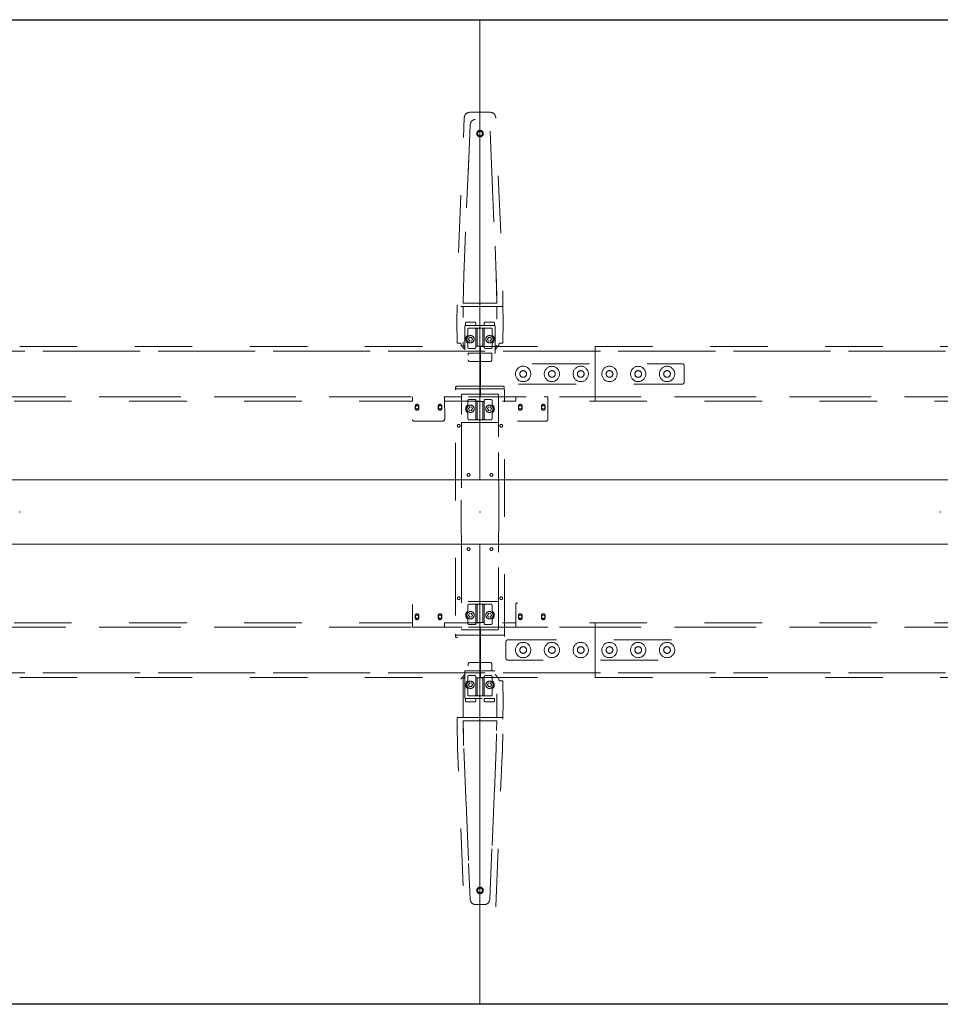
# Model space of a CAD drawing. Header units: metres. Extents: x -0.8 to 5.6, y -0.86 to 0.86.
# Tile 3 of 4: x 2.4 to 4, y -0.86 to 0.86. Entities that reach past the tile are written whole.
import ezdxf

# ---------------------------------------------------------------- set-up
doc = ezdxf.new("R2010")
doc.units = ezdxf.units.M
doc.header["$MEASUREMENT"] = 0
doc.linetypes.add('VW-01 Short Dashed', pattern=[0.166624, 0.083312, -0.083312])
for name, color, linetype in [('72_EGR_BASE_PRIMITIVE', 7, 'Continuous'), ('72_VITRA_INSERT', 7, 'Continuous'), ('72_VITRA_JOYN2_D2_OFML_DEFAULT', 7, 'Continuous')]:
    doc.layers.add(name, color=color, linetype=linetype)
doc.layers.add('72_VITRA_JOYN2_D2_VITRA', color=7, linetype='Continuous', lineweight=5)
doc.layers.add('72_VITRA_JOYN2_D2_VITRA_UNDER', color=252, linetype='VW-01 Short Dashed', lineweight=5)
doc.layers.add('D2SNAP', color=1, linetype='Continuous', lineweight=18, true_color=0xff0000)

# ---------------------------------------------------------------- blocks, each defined once
blk = doc.blocks.new('72vitra_joyn225DD3A1B2FB014F448426AF863CE26187')
at = {"layer": '72_VITRA_JOYN2_D2_OFML_DEFAULT'}
blk.add_lwpolyline([(-0.8, 0.856), (5.6, 0.856), (5.6, -0.856), (-0.8, -0.856), (-0.8, 0.856)], dxfattribs=at)
blk = doc.blocks.new('72_VITRA_JOYN2_D2_JOYN_2_PLATFORM_TABLEUNIT_160_BEAM')
at = {"layer": '72_VITRA_JOYN2_D2_VITRA_UNDER', "flags": 128}
for points in [[(-0.8, 0.2876), (0.8006, 0.2876), (0.8006, 0.2796), (-0.8, 0.2796)], [(0.8006, 0.2796), (0.8006, 0.2001), (-0.8, 0.2001), (-0.8, 0.2796)], [(-0.8, 0.1926), (-0.8, 0.2001), (-0.7379, 0.2001), (-0.7379, 0.1926)], [(0.6827, 0.2001), (0.6827, 0.1926), (0.3446, 0.1926), (0.062, 0.1926), (-0.6821, 0.1926), (-0.6822, 0.2001)], [(0.8006, 0.1926), (0.7385, 0.1926), (0.7385, 0.2001), (0.8006, 0.2001)], [(-0.8, -0.1926), (-0.8, -0.2001), (-0.7379, -0.2001), (-0.7379, -0.1926)], [(0.8006, -0.2796), (0.8006, -0.2001), (-0.8, -0.2001), (-0.8, -0.2796)], [(0.6827, -0.2001), (0.6827, -0.1926), (0.3446, -0.1926), (0.062, -0.1926), (-0.6821, -0.1926), (-0.6822, -0.2001)], [(0.8006, -0.1926), (0.7385, -0.1926), (0.7385, -0.2001), (0.8006, -0.2001)], [(-0.8, -0.2876), (0.8006, -0.2876), (0.8006, -0.2796), (-0.8, -0.2796)]]:
    blk.add_lwpolyline(points, close=True, dxfattribs=at)
for points in [[(-0.735, 0.1581), (-0.685, 0.1581, 0.414149), (-0.682, 0.1611), (-0.6822, 0.2001), (-0.7379, 0.2001), (-0.738, 0.1611, 0.414149)], [(0.6826, 0.1611, 0.414149), (0.6856, 0.1581), (0.7356, 0.1581, 0.414149), (0.7386, 0.1611), (0.7385, 0.2001), (0.6827, 0.2001), (0.6826, 0.1611)], [(-0.7268, 0.1841, 1), (-0.7333, 0.1841), (-0.7333, 0.1801, 1), (-0.7268, 0.1801), (-0.7268, 0.1841)], [(-0.7268, 0.1841, 1), (-0.7333, 0.1841), (-0.7333, 0.1801, 1), (-0.7268, 0.1801), (-0.7268, 0.1841)], [(-0.733, 0.1821, 1), (-0.7271, 0.1821, 1)], [(-0.6868, 0.1841, 1), (-0.6933, 0.1841), (-0.6933, 0.1801, 1), (-0.6868, 0.1801), (-0.6868, 0.1841)], [(-0.6933, 0.1801, 1), (-0.6868, 0.1801), (-0.6868, 0.1841, 1), (-0.6933, 0.1841), (-0.6933, 0.1801)], [(-0.693, 0.1821, 1), (-0.6871, 0.1821, 1)], [(0.6939, 0.1801), (0.6939, 0.1841, 1), (0.6874, 0.1841), (0.6874, 0.1801, 1)], [(0.6939, 0.1841, 1), (0.6874, 0.1841), (0.6874, 0.1801, 1), (0.6939, 0.1801), (0.6939, 0.1841)], [(0.6877, 0.1821, 1), (0.6935, 0.1821, 1)], [(0.7339, 0.1801), (0.7339, 0.1841, 1), (0.7274, 0.1841), (0.7274, 0.1801, 1)], [(0.7339, 0.1841, 1), (0.7274, 0.1841), (0.7274, 0.1801, 1), (0.7339, 0.1801), (0.7339, 0.1841)], [(0.7277, 0.1821, 1), (0.7335, 0.1821, 1)], [(-0.735, -0.1581, 0.414149), (-0.738, -0.1611), (-0.7379, -0.2001), (-0.6822, -0.2001), (-0.682, -0.1611, 0.414149), (-0.685, -0.1581), (-0.735, -0.1581)], [(0.6826, -0.1611), (0.6827, -0.2001), (0.7385, -0.2001), (0.7386, -0.1611, 0.414149), (0.7356, -0.1581), (0.6856, -0.1581, 0.414149)], [(-0.7268, -0.1841), (-0.7268, -0.1801, 1), (-0.7333, -0.1801), (-0.7333, -0.1841, 1)], [(-0.7268, -0.1841), (-0.7268, -0.1801, 1), (-0.7333, -0.1801), (-0.7333, -0.1841, 1)], [(-0.733, -0.1821, 1), (-0.7271, -0.1821, 1), (-0.733, -0.1821)], [(-0.6868, -0.1841), (-0.6868, -0.1801, 1), (-0.6933, -0.1801), (-0.6933, -0.1841, 1)], [(-0.6933, -0.1801), (-0.6933, -0.1841, 1), (-0.6868, -0.1841), (-0.6868, -0.1801, 1)], [(-0.693, -0.1821, 1), (-0.6871, -0.1821, 1), (-0.693, -0.1821)], [(0.6939, -0.1801, 1), (0.6874, -0.1801), (0.6874, -0.1841, 1), (0.6939, -0.1841), (0.6939, -0.1801)], [(0.6939, -0.1841), (0.6939, -0.1801, 1), (0.6874, -0.1801), (0.6874, -0.1841, 1)], [(0.6877, -0.1821, 1), (0.6935, -0.1821, 1), (0.6877, -0.1821)], [(0.7339, -0.1801, 1), (0.7274, -0.1801), (0.7274, -0.1841, 1), (0.7339, -0.1841), (0.7339, -0.1801)], [(0.7339, -0.1841), (0.7339, -0.1801, 1), (0.7274, -0.1801), (0.7274, -0.1841, 1)], [(0.7277, -0.1821, 1), (0.7335, -0.1821, 1), (0.7277, -0.1821)]]:
    blk.add_lwpolyline(points, format="xyb", close=True, dxfattribs=at)
at = {"layer": 'D2SNAP', "linetype": 'Continuous', "lineweight": 5}
blk.add_point((0, 0), dxfattribs=at)
blk = doc.blocks.new('72_VITRA_JOYN2_D2_JOYN_2_PLATFORM_TABLEUNIT_160_TABLETOP_COVER')
at = {"layer": '72_VITRA_JOYN2_D2_VITRA', "linetype": 'Continuous', "lineweight": 5, "transparency": 33554687, "flags": 128}
for points in [[(-0.8, 0.056), (0.8, 0.056), (0.8, 0.856), (-0.8, 0.856)], [(-0.8, -0.056), (0.8, -0.056), (0.8, -0.856), (-0.8, -0.856)]]:
    blk.add_lwpolyline(points, close=True, dxfattribs=at)
at = {"layer": 'D2SNAP', "linetype": 'Continuous', "lineweight": 5, "transparency": 33554687}
blk.add_point((0, 0), dxfattribs=at)
blk = doc.blocks.new('72vitra_joyn2223A0C2C5DBA94680A762DDD238D17AF2')
for name in ['72_VITRA_JOYN2_D2_JOYN_2_PLATFORM_TABLEUNIT_160_TABLETOP_COVER', '72_VITRA_JOYN2_D2_JOYN_2_PLATFORM_TABLEUNIT_160_BEAM']:
    blk.add_blockref(name, (0.8, 0))
blk = doc.blocks.new('EDWG01CE91D5232E4D27813D218F72062B0D')
at = {"color": 7}
blk.add_blockref('72vitra_joyn2223A0C2C5DBA94680A762DDD238D17AF2', (0, 0), dxfattribs=at)
blk = doc.blocks.new('72vitra_joyn226DF9EB7A056A4F1795BB6B5092EC0401')
for name in ['72_VITRA_JOYN2_D2_JOYN_2_PLATFORM_TABLEUNIT_160_TABLETOP_COVER', '72_VITRA_JOYN2_D2_JOYN_2_PLATFORM_TABLEUNIT_160_BEAM']:
    blk.add_blockref(name, (0.8, 0))
blk = doc.blocks.new('EDWG04D9EB4C52984D68AA787B6129131AEB')
at = {"color": 7}
blk.add_blockref('72vitra_joyn226DF9EB7A056A4F1795BB6B5092EC0401', (0, 0), dxfattribs=at)
blk = doc.blocks.new('72_VITRA_JOYN2_D2_JOYN_2_PLATFORM_BEAM_CONNECTOR')
at = {"layer": '72_EGR_BASE_PRIMITIVE', "color": 252, "lineweight": 5, "true_color": 0x848484}
for points in [[(0, 0.2875, 0), (0, 0.1925, 0)], [(0, -0.1925, 0), (0, -0.2875, 0)]]:
    blk.add_polyline3d(points, dxfattribs=at)
at = {"layer": '72_VITRA_JOYN2_D2_VITRA_UNDER', "flags": 128}
for points in [[(0.152, 0.2225, 0.414214), (0.155, 0.2255), (0.155, 0.2545, 0.414214), (0.152, 0.2575), (-0.152, 0.2575, 0.414214), (-0.155, 0.2545), (-0.155, 0.2255, 0.414214), (-0.152, 0.2225)], [(-0.1117, 0.24, 1), (-0.1384, 0.24, 1), (-0.1117, 0.24)], [(-0.1191, 0.24, 1), (-0.1308, 0.24, 1), (-0.1191, 0.24)], [(-0.0617, 0.24, 1), (-0.0883, 0.24, 1), (-0.0617, 0.24)], [(-0.0691, 0.24, 1), (-0.0808, 0.24, 1), (-0.0691, 0.24)], [(-0.0116, 0.24, 1), (-0.0383, 0.24, 1), (-0.0116, 0.24)], [(-0.0191, 0.24, 1), (-0.0308, 0.24, 1), (-0.0191, 0.24)], [(0.0383, 0.24, 1), (0.0116, 0.24, 1), (0.0383, 0.24)], [(0.0309, 0.24, 1), (0.0192, 0.24, 1), (0.0309, 0.24)], [(0.0883, 0.24, 1), (0.0617, 0.24, 1), (0.0883, 0.24)], [(0.0809, 0.24, 1), (0.0692, 0.24, 1), (0.0809, 0.24)], [(0.1384, 0.24, 1), (0.1117, 0.24, 1), (0.1384, 0.24)], [(0.1309, 0.24, 1), (0.1192, 0.24, 1), (0.1309, 0.24)], [(-0.152, -0.2225, 0.414214), (-0.155, -0.2255), (-0.155, -0.2545, 0.414214), (-0.152, -0.2575), (0.152, -0.2575, 0.414214), (0.155, -0.2545), (0.155, -0.2255, 0.414214), (0.152, -0.2225)], [(-0.1117, -0.24, 1), (-0.1384, -0.24, 1), (-0.1117, -0.24)], [(-0.1191, -0.24, 1), (-0.1308, -0.24, 1), (-0.1191, -0.24)], [(-0.0617, -0.24, 1), (-0.0883, -0.24, 1), (-0.0617, -0.24)], [(-0.0691, -0.24, 1), (-0.0808, -0.24, 1), (-0.0691, -0.24)], [(-0.0116, -0.24, 1), (-0.0383, -0.24, 1), (-0.0116, -0.24)], [(-0.0191, -0.24, 1), (-0.0308, -0.24, 1), (-0.0191, -0.24)], [(0.0383, -0.24, 1), (0.0116, -0.24, 1), (0.0383, -0.24)], [(0.0309, -0.24, 1), (0.0192, -0.24, 1), (0.0309, -0.24)], [(0.0883, -0.24, 1), (0.0617, -0.24, 1), (0.0883, -0.24)], [(0.0809, -0.24, 1), (0.0692, -0.24, 1), (0.0809, -0.24)], [(0.1384, -0.24, 1), (0.1117, -0.24, 1), (0.1384, -0.24)], [(0.1309, -0.24, 1), (0.1192, -0.24, 1), (0.1309, -0.24)]]:
    blk.add_lwpolyline(points, format="xyb", close=True, dxfattribs=at)
blk = doc.blocks.new('72vitra_joyn2253591E9B7871462FA73711B4B12CF148')
blk.add_blockref('72_VITRA_JOYN2_D2_JOYN_2_PLATFORM_BEAM_CONNECTOR', (0, 0))
blk = doc.blocks.new('EDWG64C7321FB8A14E71975BA0F5DD261A57')
at = {"color": 7}
blk.add_blockref('72vitra_joyn2253591E9B7871462FA73711B4B12CF148', (0, 0), dxfattribs=at)
blk = doc.blocks.new('72_VITRA_JOYN2_D2_JOYN_2_PLATFORM_STABILIZER')
at = {"layer": '72_VITRA_JOYN2_D2_VITRA_UNDER', "flags": 128}
for points in [[(0.0275, 0.6854, 0.402014), (0.0175, 0.695), (-0.0175, 0.695, 0.402014), (-0.0275, 0.6854), (-0.0389, 0.4118), (-0.0399, 0.3681), (-0.0399, 0.3585, 0.414214), (-0.0389, 0.3575), (0.0389, 0.3575, 0.414214), (0.0399, 0.3585), (0.0399, 0.3681), (0.039, 0.4118), (0.0275, 0.6854)], [(-0.0292, 0.3639, 0.419941), (-0.0282, 0.3629), (0.0282, 0.3629, 0.419941), (0.0292, 0.3639), (0.0283, 0.4115), (0.0171, 0.6732, 0.401764), (0.0071, 0.6827), (-0.0071, 0.6827, 0.401764), (-0.0171, 0.6732), (-0.0283, 0.4115)], [(0.0282, 0.3629, 0.419941), (0.0292, 0.3639), (0.0283, 0.4115), (0.0171, 0.6732, 0.401764), (0.0071, 0.6827), (-0.0071, 0.6827, 0.401764), (-0.0171, 0.6732), (-0.0283, 0.4115), (-0.0292, 0.3639, 0.419941), (-0.0282, 0.3629), (0.0282, 0.3629)], [(-0.0057, 0.658, 1), (0.0057, 0.658, 1)], [(-0.0057, 0.658, 1), (0.0057, 0.658, 1)], [(-0.0042, 0.658, 1), (0.0042, 0.658, 1)], [(-0.0399, 0.3604, 0.001503), (-0.04, 0.3276, 0.001389), (-0.0399, 0.2944, 0.413024), (-0.0389, 0.2934), (-0.0346, 0.2934, -0.414214), (-0.0326, 0.2914), (-0.0326, 0.2896), (-0.0263, 0.2827), (-0.0263, 0.2872), (-0.0271, 0.2873), (-0.0292, 0.2896), (-0.0292, 0.3575), (-0.0389, 0.3575, -0.414214), (-0.0399, 0.3585), (-0.0399, 0.3604)], [(0.0293, 0.2896), (0.0271, 0.2873), (0.0263, 0.2872), (0.0263, 0.2827), (0.0326, 0.2896), (0.0326, 0.2914, -0.414214), (0.0346, 0.2934), (0.0389, 0.2934, 0.413024), (0.0399, 0.2944, 0.001389), (0.04, 0.3276, 0.001503), (0.0399, 0.3604), (0.0399, 0.3585, -0.414214), (0.0389, 0.3575), (0.0293, 0.3575)], [(-0.0292, 0.2896), (-0.0271, 0.2873), (-0.0263, 0.2872), (-0.0263, 0.3233, -0.41029), (-0.0253, 0.3243), (-0.0253, 0.3283, -0.414214), (-0.0233, 0.3303), (-0.0094, 0.3303, -0.414214), (-0.0074, 0.3283), (-0.0074, 0.3243), (0.0075, 0.3243), (0.0075, 0.3283, -0.414214), (0.0095, 0.3303), (0.0233, 0.3303, -0.414214), (0.0253, 0.3283), (0.0253, 0.3243, -0.41029), (0.0263, 0.3233), (0.0263, 0.2872), (0.0271, 0.2873), (0.0293, 0.2896), (0.0293, 0.3575), (-0.0292, 0.3575)], [(-0.0074, 0.3283, 0.414214), (-0.0094, 0.3303), (-0.0233, 0.3303, 0.414214), (-0.0253, 0.3283), (-0.0253, 0.3243), (-0.0074, 0.3243), (-0.0074, 0.3283)], [(0.0253, 0.3283, 0.414214), (0.0233, 0.3303), (0.0095, 0.3303, 0.414214), (0.0075, 0.3283), (0.0075, 0.3243), (0.0253, 0.3243), (0.0253, 0.3283)], [(0.0253, 0.2759, 0.414214), (0.0263, 0.2769), (0.0263, 0.3233, 0.410226), (0.0253, 0.3243), (-0.0253, 0.3243), (-0.0253, 0.3243, 0.41029), (-0.0263, 0.3233), (-0.0263, 0.2769, 0.414214), (-0.0253, 0.2759), (0.0253, 0.2759)], [(-0.019, 0.3199, 0.41432), (-0.021, 0.3179), (-0.021, 0.3087, -0.227234), (-0.0218, 0.3071, 0.479212), (-0.0218, 0.2942, -0.227234), (-0.021, 0.2927), (-0.021, 0.2863, 0.414214), (-0.019, 0.2843), (-0.0092, 0.2843, 0.414214), (-0.0072, 0.2863), (-0.0072, 0.2881), (0.0072, 0.2881), (0.0072, 0.2863, 0.414214), (0.0092, 0.2843), (0.019, 0.2843, 0.414214), (0.021, 0.2863), (0.021, 0.2927, -0.227234), (0.0218, 0.2942, 0.479212), (0.0218, 0.3071, -0.227234), (0.021, 0.3087), (0.021, 0.3179, 0.41432), (0.019, 0.3199), (0, 0.3199)], [(-0.019, 0.3199, 0.41432), (-0.021, 0.3179), (-0.021, 0.3087, -0.227234), (-0.0218, 0.3071, 0.479212), (-0.0218, 0.2942, -0.227234), (-0.021, 0.2927), (-0.021, 0.2863, 0.414214), (-0.019, 0.2843), (-0.0092, 0.2843, 0.414214), (-0.0072, 0.2863), (-0.0072, 0.3179, 0.414107), (-0.0092, 0.3199), (-0.019, 0.3199)], [(-0.0072, 0.2881), (-0.0048, 0.2881), (-0.0048, 0.3179, -0.41432), (-0.0028, 0.3199), (-0.0092, 0.3199, -0.414107), (-0.0072, 0.3179)], [(-0.0048, 0.2881), (0.0048, 0.2881), (0.0048, 0.3179, 0.41432), (0.0028, 0.3199), (0, 0.3199), (-0.0028, 0.3199, 0.41432), (-0.0048, 0.3179)], [(0.0072, 0.3179, -0.414107), (0.0092, 0.3199), (0.0028, 0.3199, -0.41432), (0.0048, 0.3179), (0.0048, 0.2881), (0.0072, 0.2881)], [(0.019, 0.3199), (0.0092, 0.3199, 0.414107), (0.0072, 0.3179), (0.0072, 0.2863, 0.414214), (0.0092, 0.2843), (0.019, 0.2843, 0.414214), (0.021, 0.2863), (0.021, 0.2927, -0.227234), (0.0218, 0.2942, 0.479212), (0.0218, 0.3071, -0.227234), (0.021, 0.3087), (0.021, 0.3179, 0.41432)], [(-0.0101, 0.3005, 1), (-0.0228, 0.3005, 1)], [(-0.0101, 0.3005, 1), (-0.0228, 0.3005, 1)], [(0.0101, 0.3005, 1), (0.0228, 0.3005, 1), (0.0101, 0.3005)], [(0.0101, 0.3005, 1), (0.0228, 0.3005, 1), (0.0101, 0.3005)], [(-0.0204, 0.2644, 0.414214), (-0.0174, 0.2614), (0.0175, 0.2614, 0.414214), (0.0205, 0.2644), (0.0205, 0.2759), (-0.0204, 0.2759)], [(-0.0204, -0.2759), (0.0205, -0.2759), (0.0205, -0.2644, 0.414214), (0.0175, -0.2614), (-0.0174, -0.2614, 0.414214), (-0.0204, -0.2644)], [(-0.0399, -0.3604), (-0.0399, -0.3585, -0.414214), (-0.0389, -0.3575), (-0.0292, -0.3575), (-0.0292, -0.2896), (-0.0271, -0.2873), (-0.0263, -0.2872), (-0.0263, -0.2827), (-0.0326, -0.2896), (-0.0326, -0.2914, -0.414214), (-0.0346, -0.2934), (-0.0389, -0.2934, 0.413024), (-0.0399, -0.2944, 0.001389), (-0.04, -0.3276, 0.001503)], [(-0.0292, -0.3575), (0.0293, -0.3575), (0.0293, -0.2896), (0.0271, -0.2873), (0.0263, -0.2872), (0.0263, -0.3233, -0.41029), (0.0253, -0.3243), (0.0253, -0.3283, -0.414214), (0.0233, -0.3303), (0.0095, -0.3303, -0.414214), (0.0075, -0.3283), (0.0075, -0.3243), (-0.0074, -0.3243), (-0.0074, -0.3283, -0.414214), (-0.0094, -0.3303), (-0.0233, -0.3303, -0.414214), (-0.0253, -0.3283), (-0.0253, -0.3243, -0.41029), (-0.0263, -0.3233), (-0.0263, -0.2872), (-0.0271, -0.2873), (-0.0292, -0.2896)], [(0.0253, -0.2759), (-0.0253, -0.2759, 0.414214), (-0.0263, -0.2769), (-0.0263, -0.3233, 0.41029), (-0.0253, -0.3243), (-0.0253, -0.3243), (0.0253, -0.3243, 0.410226), (0.0263, -0.3233), (0.0263, -0.2769, 0.414214)], [(0, -0.3199), (0.019, -0.3199, 0.41432), (0.021, -0.3179), (0.021, -0.3087, -0.227234), (0.0218, -0.3071, 0.479212), (0.0218, -0.2942, -0.227234), (0.021, -0.2927), (0.021, -0.2863, 0.414214), (0.019, -0.2843), (0.0092, -0.2843, 0.414214), (0.0072, -0.2863), (0.0072, -0.2881), (-0.0072, -0.2881), (-0.0072, -0.2863, 0.414214), (-0.0092, -0.2843), (-0.019, -0.2843, 0.414214), (-0.021, -0.2863), (-0.021, -0.2927, -0.227234), (-0.0218, -0.2942, 0.479212), (-0.0218, -0.3071, -0.227234), (-0.021, -0.3087), (-0.021, -0.3179, 0.41432), (-0.019, -0.3199)], [(-0.019, -0.3199), (-0.0092, -0.3199, 0.414107), (-0.0072, -0.3179), (-0.0072, -0.2863, 0.414214), (-0.0092, -0.2843), (-0.019, -0.2843, 0.414214), (-0.021, -0.2863), (-0.021, -0.2927, -0.227234), (-0.0218, -0.2942, 0.479212), (-0.0218, -0.3071, -0.227234), (-0.021, -0.3087), (-0.021, -0.3179, 0.41432)], [(-0.0072, -0.3179, -0.414107), (-0.0092, -0.3199), (-0.0028, -0.3199, -0.41432), (-0.0048, -0.3179), (-0.0048, -0.2881), (-0.0072, -0.2881)], [(-0.0048, -0.3179, 0.41432), (-0.0028, -0.3199), (0, -0.3199), (0.0028, -0.3199, 0.41432), (0.0048, -0.3179), (0.0048, -0.2881), (-0.0048, -0.2881)], [(0.0072, -0.2881), (0.0048, -0.2881), (0.0048, -0.3179, -0.41432), (0.0028, -0.3199), (0.0092, -0.3199, -0.414107), (0.0072, -0.3179)], [(0.019, -0.3199, 0.41432), (0.021, -0.3179), (0.021, -0.3087, -0.227234), (0.0218, -0.3071, 0.479212), (0.0218, -0.2942, -0.227234), (0.021, -0.2927), (0.021, -0.2863, 0.414214), (0.019, -0.2843), (0.0092, -0.2843, 0.414214), (0.0072, -0.2863), (0.0072, -0.3179, 0.414107), (0.0092, -0.3199), (0.019, -0.3199)], [(0.0293, -0.3575), (0.0389, -0.3575, -0.414214), (0.0399, -0.3585), (0.0399, -0.3604, 0.001503), (0.04, -0.3276, 0.001389), (0.0399, -0.2944, 0.413024), (0.0389, -0.2934), (0.0346, -0.2934, -0.414214), (0.0326, -0.2914), (0.0326, -0.2896), (0.0263, -0.2827), (0.0263, -0.2872), (0.0271, -0.2873), (0.0293, -0.2896)], [(-0.0101, -0.3005, 1), (-0.0228, -0.3005, 1), (-0.0101, -0.3005)], [(-0.0101, -0.3005, 1), (-0.0228, -0.3005, 1), (-0.0101, -0.3005)], [(0.0101, -0.3005, 1), (0.0228, -0.3005, 1)], [(0.0101, -0.3005, 1), (0.0228, -0.3005, 1)], [(-0.0074, -0.3283), (-0.0074, -0.3243), (-0.0253, -0.3243), (-0.0253, -0.3283, 0.414214), (-0.0233, -0.3303), (-0.0094, -0.3303, 0.414214)], [(0.0253, -0.3283), (0.0253, -0.3243), (0.0075, -0.3243), (0.0075, -0.3283, 0.414214), (0.0095, -0.3303), (0.0233, -0.3303, 0.414214)], [(0.0275, -0.6854), (0.039, -0.4118), (0.0399, -0.3681), (0.0399, -0.3585, 0.414214), (0.0389, -0.3575), (-0.0389, -0.3575, 0.414214), (-0.0399, -0.3585), (-0.0399, -0.3681), (-0.0389, -0.4118), (-0.0275, -0.6854, 0.402014), (-0.0175, -0.695), (0.0175, -0.695, 0.402014)], [(-0.0283, -0.4115), (-0.0171, -0.6732, 0.401764), (-0.0071, -0.6827), (0.0071, -0.6827, 0.401764), (0.0171, -0.6732), (0.0283, -0.4115), (0.0292, -0.3639, 0.419941), (0.0282, -0.3629), (-0.0282, -0.3629, 0.419941), (-0.0292, -0.3639)], [(0.0282, -0.3629), (-0.0282, -0.3629, 0.419941), (-0.0292, -0.3639), (-0.0283, -0.4115), (-0.0171, -0.6732, 0.401764), (-0.0071, -0.6827), (0.0071, -0.6827, 0.401764), (0.0171, -0.6732), (0.0283, -0.4115), (0.0292, -0.3639, 0.419941)], [(-0.0057, -0.658, 1), (0.0057, -0.658, 1), (-0.0057, -0.658)], [(-0.0057, -0.658, 1), (0.0057, -0.658, 1), (-0.0057, -0.658)], [(-0.0042, -0.658, 1), (0.0042, -0.658, 1), (-0.0042, -0.658)]]:
    blk.add_lwpolyline(points, format="xyb", close=True, dxfattribs=at)
for points in [[(-0.0131, 0.3009), (-0.0152, 0.3036), (-0.0186, 0.3032), (-0.0199, 0.3), (-0.0178, 0.2973), (-0.0144, 0.2977)], [(-0.0131, 0.3009), (-0.0144, 0.2977), (-0.0178, 0.2973), (-0.0199, 0.3), (-0.0186, 0.3032), (-0.0152, 0.3036)], [(0.0144, 0.2977), (0.0178, 0.2973), (0.0199, 0.3), (0.0186, 0.3032), (0.0152, 0.3036), (0.0131, 0.3009)], [(0.0131, 0.3009), (0.0144, 0.2977), (0.0178, 0.2973), (0.0199, 0.3), (0.0186, 0.3032), (0.0152, 0.3036)], [(-0.0144, -0.2977), (-0.0178, -0.2973), (-0.0199, -0.3), (-0.0186, -0.3032), (-0.0152, -0.3036), (-0.0131, -0.3009)], [(-0.0131, -0.3009), (-0.0144, -0.2977), (-0.0178, -0.2973), (-0.0199, -0.3), (-0.0186, -0.3032), (-0.0152, -0.3036)], [(0.0131, -0.3009), (0.0152, -0.3036), (0.0186, -0.3032), (0.0199, -0.3), (0.0178, -0.2973), (0.0144, -0.2977)], [(0.0131, -0.3009), (0.0144, -0.2977), (0.0178, -0.2973), (0.0199, -0.3), (0.0186, -0.3032), (0.0152, -0.3036)]]:
    blk.add_lwpolyline(points, close=True, dxfattribs=at)
at = {"layer": 'D2SNAP', "linetype": 'Continuous', "lineweight": 5}
blk.add_point((0, 0), dxfattribs=at)
blk = doc.blocks.new('72_VITRA_JOYN2_D2_JOYN_2_PLATFORM_STABILIZER_BEAM_CONNECTOR')
at = {"layer": '72_VITRA_JOYN2_D2_VITRA_UNDER', "flags": 128}
for points in [[(0.0423, 0.2167, 0.380525), (0.0403, 0.2185), (-0.0403, 0.2185, 0.380525), (-0.0423, 0.2167), (-0.0423, 0.2165, 0.021412), (-0.0425, 0.2136, 0.001927), (-0.0426, 0.2123, -0.405893), (-0.0406, 0.2142), (0.0406, 0.2142, -0.405893), (0.0426, 0.2123, 0.001927), (0.0425, 0.2136, 0.021412), (0.0423, 0.2165)], [(0.0426, -0.2082), (0.0426, 0.2082, 0.00597), (0.0426, 0.2123, 0.405893), (0.0406, 0.2142), (-0.0406, 0.2142, 0.405893), (-0.0426, 0.2123, 0.00597), (-0.0426, 0.2082), (-0.0426, -0.2082, 0.00597), (-0.0426, -0.2123, 0.405893), (-0.0406, -0.2142), (0.0406, -0.2142, 0.405893), (0.0426, -0.2123, 0.00597)], [(-0.0322, -0.2029, 0.413022), (-0.0302, -0.2049), (0.0302, -0.2049, 0.413022), (0.0322, -0.2029), (0.0325, 0), (0.0322, 0.2029, 0.413022), (0.0302, 0.2049), (-0.0302, 0.2049, 0.413022), (-0.0322, 0.2029), (-0.0325, 0)], [(0.0322, 0.2029, 0.413022), (0.0302, 0.2049), (-0.0302, 0.2049, 0.413022), (-0.0322, 0.2029), (-0.0323, 0.1557), (0.0323, 0.1557), (0.0322, 0.2029)], [(0.019, 0.1601, 0.41432), (0.021, 0.1621), (0.021, 0.1713, -0.227234), (0.0218, 0.1729, 0.479212), (0.0218, 0.1858, -0.227234), (0.021, 0.1873), (0.021, 0.1937, 0.414214), (0.019, 0.1957), (0.0092, 0.1957, 0.414214), (0.0072, 0.1937), (0.0072, 0.1919), (-0.0072, 0.1919), (-0.0072, 0.1937, 0.414214), (-0.0092, 0.1957), (-0.019, 0.1957, 0.414214), (-0.021, 0.1937), (-0.021, 0.1873, -0.227234), (-0.0218, 0.1858, 0.479212), (-0.0218, 0.1729, -0.227234), (-0.021, 0.1713), (-0.021, 0.1621, 0.41432), (-0.019, 0.1601), (0, 0.1601)], [(-0.0072, 0.1937, 0.414214), (-0.0092, 0.1957), (-0.019, 0.1957, 0.414214), (-0.021, 0.1937), (-0.021, 0.1873, -0.227234), (-0.0218, 0.1858, 0.479212), (-0.0218, 0.1729, -0.227234), (-0.021, 0.1713), (-0.021, 0.1621, 0.41432), (-0.019, 0.1601), (-0.0092, 0.1601, 0.414107), (-0.0072, 0.1621), (-0.0072, 0.1937)], [(-0.0048, 0.1919), (-0.0072, 0.1919), (-0.0072, 0.1621, -0.414107), (-0.0092, 0.1601), (-0.0028, 0.1601, -0.41432), (-0.0048, 0.1621)], [(-0.0048, 0.1919), (-0.0048, 0.1621, 0.41432), (-0.0028, 0.1601), (0, 0.1601), (0.0028, 0.1601, 0.41432), (0.0048, 0.1621), (0.0048, 0.1919)], [(0.0072, 0.1919), (0.0048, 0.1919), (0.0048, 0.1621, -0.41432), (0.0028, 0.1601), (0.0092, 0.1601, -0.414107), (0.0072, 0.1621)], [(0.019, 0.1601, 0.41432), (0.021, 0.1621), (0.021, 0.1713, -0.227234), (0.0218, 0.1729, 0.479212), (0.0218, 0.1858, -0.227234), (0.021, 0.1873), (0.021, 0.1937, 0.414214), (0.019, 0.1957), (0.0092, 0.1957, 0.414214), (0.0072, 0.1937), (0.0072, 0.1621, 0.414107), (0.0092, 0.1601), (0.019, 0.1601)], [(-0.0228, 0.1795, 1), (-0.0101, 0.1795, 1)], [(-0.0228, 0.1795, 1), (-0.0101, 0.1795, 1)], [(0.0101, 0.1795, 1), (0.0228, 0.1795, 1)], [(0.0101, 0.1795, 1), (0.0228, 0.1795, 1)], [(-0.0394, 0.15, 1), (-0.0346, 0.15, 1), (-0.0394, 0.15)], [(0.0346, 0.15, 1), (0.0394, 0.15, 1), (0.0346, 0.15)], [(-0.0224, 0.0645, 1), (-0.0176, 0.0645, 1), (-0.0224, 0.0645)], [(0.0176, 0.0645, 1), (0.0224, 0.0645, 1), (0.0176, 0.0645)], [(-0.0224, -0.0645, 1), (-0.0176, -0.0645, 1), (-0.0224, -0.0645)], [(0.0176, -0.0645, 1), (0.0224, -0.0645, 1), (0.0176, -0.0645)], [(-0.0394, -0.15, 1), (-0.0346, -0.15, 1), (-0.0394, -0.15)], [(0.0346, -0.15, 1), (0.0394, -0.15, 1), (0.0346, -0.15)], [(0.0322, -0.2029), (0.0323, -0.1557), (-0.0323, -0.1557), (-0.0322, -0.2029, 0.413022), (-0.0302, -0.2049), (0.0302, -0.2049, 0.413022)], [(0, -0.1601), (-0.019, -0.1601, 0.41432), (-0.021, -0.1621), (-0.021, -0.1713, -0.227234), (-0.0218, -0.1729, 0.479212), (-0.0218, -0.1858, -0.227234), (-0.021, -0.1873), (-0.021, -0.1937, 0.414214), (-0.019, -0.1957), (-0.0092, -0.1957, 0.414214), (-0.0072, -0.1937), (-0.0072, -0.1919), (0.0072, -0.1919), (0.0072, -0.1937, 0.414214), (0.0092, -0.1957), (0.019, -0.1957, 0.414214), (0.021, -0.1937), (0.021, -0.1873, -0.227234), (0.0218, -0.1858, 0.479212), (0.0218, -0.1729, -0.227234), (0.021, -0.1713), (0.021, -0.1621, 0.41432), (0.019, -0.1601)], [(-0.0072, -0.1937), (-0.0072, -0.1621, 0.414107), (-0.0092, -0.1601), (-0.019, -0.1601, 0.41432), (-0.021, -0.1621), (-0.021, -0.1713, -0.227234), (-0.0218, -0.1729, 0.479212), (-0.0218, -0.1858, -0.227234), (-0.021, -0.1873), (-0.021, -0.1937, 0.414214), (-0.019, -0.1957), (-0.0092, -0.1957, 0.414214)], [(-0.0048, -0.1621, -0.41432), (-0.0028, -0.1601), (-0.0092, -0.1601, -0.414107), (-0.0072, -0.1621), (-0.0072, -0.1919), (-0.0048, -0.1919)], [(0.0048, -0.1919), (0.0048, -0.1621, 0.41432), (0.0028, -0.1601), (0, -0.1601), (-0.0028, -0.1601, 0.41432), (-0.0048, -0.1621), (-0.0048, -0.1919)], [(0.0072, -0.1621, -0.414107), (0.0092, -0.1601), (0.0028, -0.1601, -0.41432), (0.0048, -0.1621), (0.0048, -0.1919), (0.0072, -0.1919)], [(0.019, -0.1601), (0.0092, -0.1601, 0.414107), (0.0072, -0.1621), (0.0072, -0.1937, 0.414214), (0.0092, -0.1957), (0.019, -0.1957, 0.414214), (0.021, -0.1937), (0.021, -0.1873, -0.227234), (0.0218, -0.1858, 0.479212), (0.0218, -0.1729, -0.227234), (0.021, -0.1713), (0.021, -0.1621, 0.41432)], [(-0.0228, -0.1795, 1), (-0.0101, -0.1795, 1), (-0.0228, -0.1795)], [(-0.0228, -0.1795, 1), (-0.0101, -0.1795, 1), (-0.0228, -0.1795)], [(0.0101, -0.1795, 1), (0.0228, -0.1795, 1), (0.0101, -0.1795)], [(0.0101, -0.1795, 1), (0.0228, -0.1795, 1), (0.0101, -0.1795)], [(0.0423, -0.2165, 0.021412), (0.0425, -0.2136, 0.001927), (0.0426, -0.2123, -0.405893), (0.0406, -0.2142), (-0.0406, -0.2142, -0.405893), (-0.0426, -0.2123, 0.001927), (-0.0425, -0.2136, 0.021412), (-0.0423, -0.2165), (-0.0423, -0.2167, 0.380525), (-0.0403, -0.2185), (0.0403, -0.2185, 0.380525), (0.0423, -0.2167)]]:
    blk.add_lwpolyline(points, format="xyb", close=True, dxfattribs=at)
for points in [[(-0.0186, 0.1768), (-0.0152, 0.1764), (-0.0131, 0.1791), (-0.0144, 0.1823), (-0.0178, 0.1827), (-0.0199, 0.18)], [(-0.0186, 0.1768), (-0.0199, 0.18), (-0.0178, 0.1827), (-0.0144, 0.1823), (-0.0131, 0.1791), (-0.0152, 0.1764)], [(0.0131, 0.1791), (0.0152, 0.1764), (0.0186, 0.1768), (0.0199, 0.18), (0.0178, 0.1827), (0.0144, 0.1823)], [(0.0131, 0.1791), (0.0144, 0.1823), (0.0178, 0.1827), (0.0199, 0.18), (0.0186, 0.1768), (0.0152, 0.1764)], [(0.0323, 0.1557), (-0.0323, 0.1557), (-0.0325, 0), (-0.0323, -0.1557), (0.0323, -0.1557), (0.0325, 0)], [(-0.0199, -0.18), (-0.0178, -0.1827), (-0.0144, -0.1823), (-0.0131, -0.1791), (-0.0152, -0.1764), (-0.0186, -0.1768)], [(-0.0186, -0.1768), (-0.0199, -0.18), (-0.0178, -0.1827), (-0.0144, -0.1823), (-0.0131, -0.1791), (-0.0152, -0.1764)], [(0.0144, -0.1823), (0.0178, -0.1827), (0.0199, -0.18), (0.0186, -0.1768), (0.0152, -0.1764), (0.0131, -0.1791)], [(0.0131, -0.1791), (0.0144, -0.1823), (0.0178, -0.1827), (0.0199, -0.18), (0.0186, -0.1768), (0.0152, -0.1764)]]:
    blk.add_lwpolyline(points, close=True, dxfattribs=at)
at = {"layer": 'D2SNAP', "linetype": 'Continuous', "lineweight": 5}
blk.add_point((0, 0), dxfattribs=at)
blk = doc.blocks.new('72vitra_joyn220FA7DD3F76564C12ADB4B71DF537C34F')
for name in ['72_VITRA_JOYN2_D2_JOYN_2_PLATFORM_STABILIZER', '72_VITRA_JOYN2_D2_JOYN_2_PLATFORM_STABILIZER_BEAM_CONNECTOR']:
    blk.add_blockref(name, (0, 0))
blk = doc.blocks.new('EDWG03AB48D36E864BE68DCBAF1474C621DD')
at = {"color": 7}
blk.add_blockref('72vitra_joyn220FA7DD3F76564C12ADB4B71DF537C34F', (0, 0), dxfattribs=at)
blk = doc.blocks.new('72_VITRA_JOYN2_D2_JOYN_2_PLATFORM_DOUBLE_LEG_BEAM_CONNECTOR')
at = {"layer": '72_VITRA_JOYN2_D2_VITRA_UNDER', "flags": 128}
for points in [[(0.0426, -0.2082), (0.0426, 0.2082, 0.00597), (0.0426, 0.2123, 0.405893), (0.0406, 0.2142), (-0.0406, 0.2142, 0.405893), (-0.0426, 0.2123, 0.00597), (-0.0426, 0.2082), (-0.0426, -0.2082, 0.00597), (-0.0426, -0.2123, 0.405893), (-0.0406, -0.2142), (0.0406, -0.2142, 0.405893), (0.0426, -0.2123, 0.00597)], [(-0.0322, -0.2029, 0.413022), (-0.0302, -0.2049), (0.0302, -0.2049, 0.413022), (0.0322, -0.2029), (0.0325, 0), (0.0322, 0.2029, 0.413022), (0.0302, 0.2049), (-0.0302, 0.2049, 0.413022), (-0.0322, 0.2029), (-0.0325, 0)], [(0.0322, 0.2029, 0.413022), (0.0302, 0.2049), (-0.0302, 0.2049, 0.413022), (-0.0322, 0.2029), (-0.0323, 0.1557), (0.0323, 0.1557), (0.0322, 0.2029)], [(0.019, 0.1601, 0.41432), (0.021, 0.1621), (0.021, 0.1713, -0.227234), (0.0218, 0.1729, 0.479212), (0.0218, 0.1858, -0.227234), (0.021, 0.1873), (0.021, 0.1937, 0.414214), (0.019, 0.1957), (0.0092, 0.1957, 0.414214), (0.0072, 0.1937), (0.0072, 0.1919), (-0.0072, 0.1919), (-0.0072, 0.1937, 0.414214), (-0.0092, 0.1957), (-0.019, 0.1957, 0.414214), (-0.021, 0.1937), (-0.021, 0.1873, -0.227234), (-0.0218, 0.1858, 0.479212), (-0.0218, 0.1729, -0.227234), (-0.021, 0.1713), (-0.021, 0.1621, 0.41432), (-0.019, 0.1601), (0, 0.1601)], [(-0.0072, 0.1937, 0.414214), (-0.0092, 0.1957), (-0.019, 0.1957, 0.414214), (-0.021, 0.1937), (-0.021, 0.1873, -0.227234), (-0.0218, 0.1858, 0.479212), (-0.0218, 0.1729, -0.227234), (-0.021, 0.1713), (-0.021, 0.1621, 0.41432), (-0.019, 0.1601), (-0.0092, 0.1601, 0.414107), (-0.0072, 0.1621), (-0.0072, 0.1937)], [(-0.0048, 0.1919), (-0.0072, 0.1919), (-0.0072, 0.1621, -0.414107), (-0.0092, 0.1601), (-0.0028, 0.1601, -0.41432), (-0.0048, 0.1621)], [(-0.0048, 0.1919), (-0.0048, 0.1621, 0.41432), (-0.0028, 0.1601), (0, 0.1601), (0.0028, 0.1601, 0.41432), (0.0048, 0.1621), (0.0048, 0.1919)], [(0.0072, 0.1919), (0.0048, 0.1919), (0.0048, 0.1621, -0.41432), (0.0028, 0.1601), (0.0092, 0.1601, -0.414107), (0.0072, 0.1621)], [(0.019, 0.1601, 0.41432), (0.021, 0.1621), (0.021, 0.1713, -0.227234), (0.0218, 0.1729, 0.479212), (0.0218, 0.1858, -0.227234), (0.021, 0.1873), (0.021, 0.1937, 0.414214), (0.019, 0.1957), (0.0092, 0.1957, 0.414214), (0.0072, 0.1937), (0.0072, 0.1621, 0.414107), (0.0092, 0.1601), (0.019, 0.1601)], [(-0.0228, 0.1795, 1), (-0.0101, 0.1795, 1)], [(-0.0228, 0.1795, 1), (-0.0101, 0.1795, 1)], [(0.0101, 0.1795, 1), (0.0228, 0.1795, 1)], [(0.0101, 0.1795, 1), (0.0228, 0.1795, 1)], [(-0.0394, 0.15, 1), (-0.0346, 0.15, 1), (-0.0394, 0.15)], [(0.0346, 0.15, 1), (0.0394, 0.15, 1), (0.0346, 0.15)], [(-0.0224, 0.0645, 1), (-0.0176, 0.0645, 1), (-0.0224, 0.0645)], [(0.0176, 0.0645, 1), (0.0224, 0.0645, 1), (0.0176, 0.0645)], [(-0.0224, -0.0645, 1), (-0.0176, -0.0645, 1), (-0.0224, -0.0645)], [(0.0176, -0.0645, 1), (0.0224, -0.0645, 1), (0.0176, -0.0645)], [(-0.0394, -0.15, 1), (-0.0346, -0.15, 1), (-0.0394, -0.15)], [(0.0346, -0.15, 1), (0.0394, -0.15, 1), (0.0346, -0.15)], [(0.0322, -0.2029), (0.0323, -0.1557), (-0.0323, -0.1557), (-0.0322, -0.2029, 0.413022), (-0.0302, -0.2049), (0.0302, -0.2049, 0.413022)], [(0, -0.1601), (-0.019, -0.1601, 0.41432), (-0.021, -0.1621), (-0.021, -0.1713, -0.227234), (-0.0218, -0.1729, 0.479212), (-0.0218, -0.1858, -0.227234), (-0.021, -0.1873), (-0.021, -0.1937, 0.414214), (-0.019, -0.1957), (-0.0092, -0.1957, 0.414214), (-0.0072, -0.1937), (-0.0072, -0.1919), (0.0072, -0.1919), (0.0072, -0.1937, 0.414214), (0.0092, -0.1957), (0.019, -0.1957, 0.414214), (0.021, -0.1937), (0.021, -0.1873, -0.227234), (0.0218, -0.1858, 0.479212), (0.0218, -0.1729, -0.227234), (0.021, -0.1713), (0.021, -0.1621, 0.41432), (0.019, -0.1601)], [(-0.0072, -0.1937), (-0.0072, -0.1621, 0.414107), (-0.0092, -0.1601), (-0.019, -0.1601, 0.41432), (-0.021, -0.1621), (-0.021, -0.1713, -0.227234), (-0.0218, -0.1729, 0.479212), (-0.0218, -0.1858, -0.227234), (-0.021, -0.1873), (-0.021, -0.1937, 0.414214), (-0.019, -0.1957), (-0.0092, -0.1957, 0.414214)], [(-0.0048, -0.1621, -0.41432), (-0.0028, -0.1601), (-0.0092, -0.1601, -0.414107), (-0.0072, -0.1621), (-0.0072, -0.1919), (-0.0048, -0.1919)], [(0.0048, -0.1919), (0.0048, -0.1621, 0.41432), (0.0028, -0.1601), (0, -0.1601), (-0.0028, -0.1601, 0.41432), (-0.0048, -0.1621), (-0.0048, -0.1919)], [(0.0072, -0.1621, -0.414107), (0.0092, -0.1601), (0.0028, -0.1601, -0.41432), (0.0048, -0.1621), (0.0048, -0.1919), (0.0072, -0.1919)], [(0.019, -0.1601), (0.0092, -0.1601, 0.414107), (0.0072, -0.1621), (0.0072, -0.1937, 0.414214), (0.0092, -0.1957), (0.019, -0.1957, 0.414214), (0.021, -0.1937), (0.021, -0.1873, -0.227234), (0.0218, -0.1858, 0.479212), (0.0218, -0.1729, -0.227234), (0.021, -0.1713), (0.021, -0.1621, 0.41432)], [(-0.0228, -0.1795, 1), (-0.0101, -0.1795, 1), (-0.0228, -0.1795)], [(-0.0228, -0.1795, 1), (-0.0101, -0.1795, 1), (-0.0228, -0.1795)], [(0.0101, -0.1795, 1), (0.0228, -0.1795, 1), (0.0101, -0.1795)], [(0.0101, -0.1795, 1), (0.0228, -0.1795, 1), (0.0101, -0.1795)], [(0.0423, -0.2165, 0.021412), (0.0425, -0.2136, 0.001927), (0.0426, -0.2123, -0.405893), (0.0406, -0.2142), (-0.0406, -0.2142, -0.405893), (-0.0426, -0.2123, 0.001927), (-0.0425, -0.2136, 0.021412), (-0.0423, -0.2165), (-0.0423, -0.2167, 0.380525), (-0.0403, -0.2185), (0.0403, -0.2185, 0.380525), (0.0423, -0.2167)]]:
    blk.add_lwpolyline(points, format="xyb", close=True, dxfattribs=at)
for points in [[(-0.0186, 0.1768), (-0.0152, 0.1764), (-0.0131, 0.1791), (-0.0144, 0.1823), (-0.0178, 0.1827), (-0.0199, 0.18)], [(-0.0186, 0.1768), (-0.0199, 0.18), (-0.0178, 0.1827), (-0.0144, 0.1823), (-0.0131, 0.1791), (-0.0152, 0.1764)], [(0.0131, 0.1791), (0.0152, 0.1764), (0.0186, 0.1768), (0.0199, 0.18), (0.0178, 0.1827), (0.0144, 0.1823)], [(0.0131, 0.1791), (0.0144, 0.1823), (0.0178, 0.1827), (0.0199, 0.18), (0.0186, 0.1768), (0.0152, 0.1764)], [(0.0323, 0.1557), (-0.0323, 0.1557), (-0.0325, 0), (-0.0323, -0.1557), (0.0323, -0.1557), (0.0325, 0)], [(-0.0199, -0.18), (-0.0178, -0.1827), (-0.0144, -0.1823), (-0.0131, -0.1791), (-0.0152, -0.1764), (-0.0186, -0.1768)], [(-0.0186, -0.1768), (-0.0199, -0.18), (-0.0178, -0.1827), (-0.0144, -0.1823), (-0.0131, -0.1791), (-0.0152, -0.1764)], [(0.0144, -0.1823), (0.0178, -0.1827), (0.0199, -0.18), (0.0186, -0.1768), (0.0152, -0.1764), (0.0131, -0.1791)], [(0.0131, -0.1791), (0.0144, -0.1823), (0.0178, -0.1827), (0.0199, -0.18), (0.0186, -0.1768), (0.0152, -0.1764)]]:
    blk.add_lwpolyline(points, close=True, dxfattribs=at)
at = {"layer": 'D2SNAP', "linetype": 'Continuous', "lineweight": 5}
blk.add_point((0, 0), dxfattribs=at)
blk = doc.blocks.new('72vitra_joyn2293FCFCFE891B4E8A92B3E6833AE9070D')
blk.add_blockref('72_VITRA_JOYN2_D2_JOYN_2_PLATFORM_DOUBLE_LEG_BEAM_CONNECTOR', (0, 0))
blk = doc.blocks.new('EDWGB87B8A692DB74E058526DE777DADE35E')
at = {"color": 7}
blk.add_blockref('72vitra_joyn2293FCFCFE891B4E8A92B3E6833AE9070D', (0, 0), dxfattribs=at)
blk = doc.blocks.new('EDWGEF2F95517ADC418FAAFFCE16A73BD44F')
at = {"color": 7}
blk.add_blockref('72vitra_joyn225DD3A1B2FB014F448426AF863CE26187', (0, 0), dxfattribs=at)
for name, p in [('EDWG01CE91D5232E4D27813D218F72062B0D', (1.6, 0)), ('EDWG04D9EB4C52984D68AA787B6129131AEB', (3.2, 0)), ('EDWG03AB48D36E864BE68DCBAF1474C621DD', (3.2, 0)), ('EDWG64C7321FB8A14E71975BA0F5DD261A57', (3.4, 0)), ('EDWGB87B8A692DB74E058526DE777DADE35E', (3.2, 0))]:
    blk.add_blockref(name, p)

msp = doc.modelspace()

# ---------------------------------------------------------------- block references
at = {"layer": '72_VITRA_INSERT'}
msp.add_blockref('EDWGEF2F95517ADC418FAAFFCE16A73BD44F', (0, 0), dxfattribs=at)

doc.saveas('drawing.dxf')
